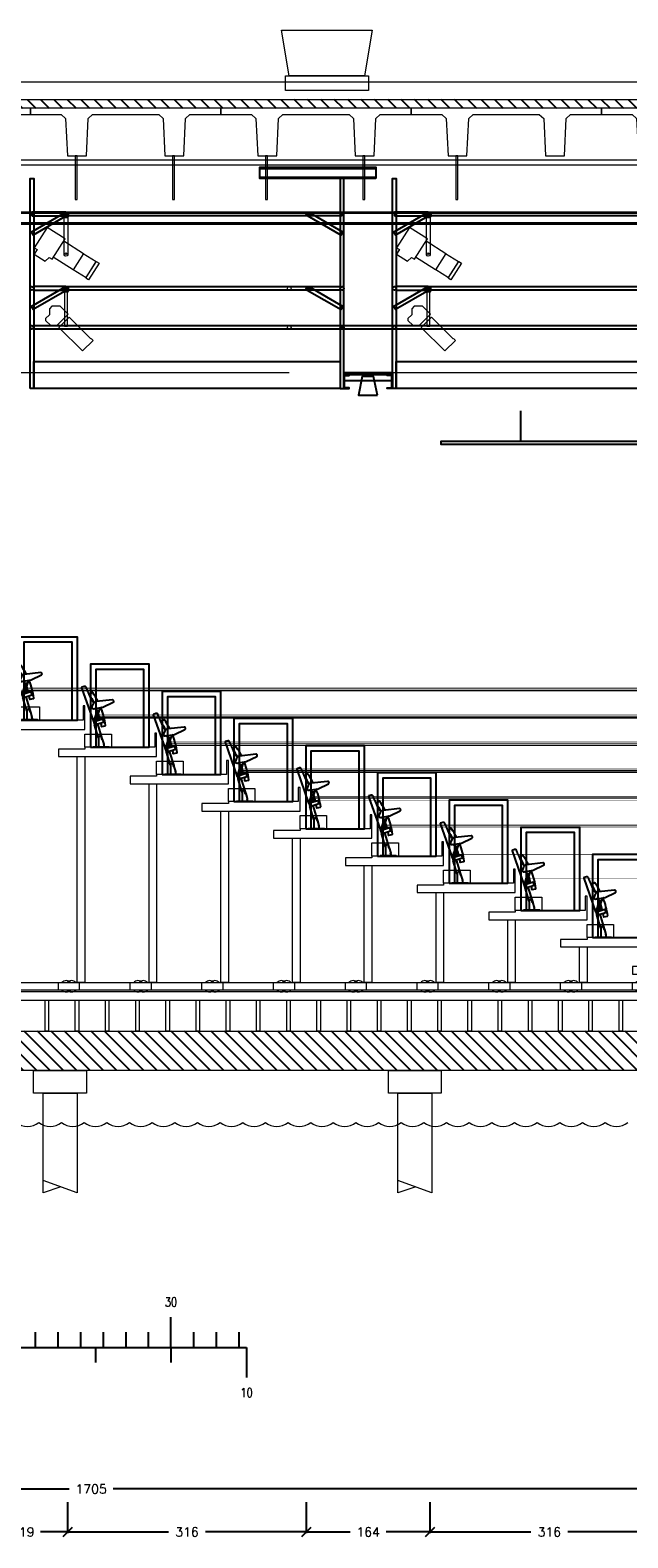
# Model space of a CAD drawing. Extents: x -21842 to 13388, y -7227 to 15816.
# Tile 2 of 4: x -9880 to -1965, y -7227 to 12735. Entities that reach past the tile are written whole.
import ezdxf
from ezdxf.enums import TextEntityAlignment as Align

# ---------------------------------------------------------------- set-up
doc = ezdxf.new("R2010")
doc.units = 0
doc.header["$LTSCALE"] = 1000
doc.header["$MEASUREMENT"] = 0
doc.header["$PDMODE"] = 3
doc.layers.get('0').update_dxf_attribs({"linetype": 'CONTINUOUS'})
doc.layers.get('DEFPOINTS').update_dxf_attribs({"linetype": 'CONTINUOUS'})
for name, color, linetype in [('1_ARCERING', 144, 'CONTINUOUS'), ('1_BETON', 4, 'CONTINUOUS'), ('1_BRUGGEN', 5, 'CONTINUOUS'), ('1_CONTOUR', 252, 'CONTINUOUS'), ('1_MUREN', 2, 'CONTINUOUS'), ('1_PLAFONDS', 7, 'CONTINUOUS'), ('1_SCHIJNWERPERS', 1, 'CONTINUOUS'), ('1_SECTION', 252, 'CONTINUOUS'), ('1_STAAL', 5, 'CONTINUOUS'), ('1_VLOEREN', 7, 'CONTINUOUS'), ('1_WATER', 7, 'CONTINUOUS'), ('1_ZIJBRUG', 5, 'CONTINUOUS'), ('4_KABELS', 7, 'CONTINUOUS'), ('4_KRAANBANEN', 252, 'CONTINUOUS'), ('4_ZIJTREKKEN', 7, 'CONTINUOUS'), ('5_BALUSTRADE_TRIBUNE', 253, 'CONTINUOUS'), ('5_STOELEN_ZIJAANZICHT', 251, 'CONTINUOUS'), ('5_TRIBUNE', 7, 'CONTINUOUS'), ('5_TRIBUNE_AANZICHTLIJNEN', 252, 'CONTINUOUS'), ('9_KADER', 7, 'CONTINUOUS'), ('9_LINIAAL', 7, 'CONTINUOUS')]:
    doc.layers.add(name, color=color, linetype=linetype)
doc.styles.add('ROMANS', font='romans')
doc.dimstyles.new('ROMANS', dxfattribs={"dimtxt": 120, "dimasz": 120, "dimexe": 18, "dimexo": 6, "dimgap": 90, "dimtad": 0, "dimtih": 1, "dimtoh": 1, "dimdec": 0, "dimlfac": 0.1, "dimzin": 0, "dimdsep": 46, "dimtxsty": 'ROMANS', "dimblk1": 'OBLIQUE', "dimblk2": 'OBLIQUE', "dimsah": 1, "dimcen": 90, "dimdle": 10, "dimadec": 0, "dimazin": 0, "dimtfac": 1, "dimtdec": 4, "dimtix": 1, "dimtofl": 0, "dimtmove": 0, "dimatfit": 3, "dimldrblk": 'OBLIQUE', "dimfxl": 1, "dimtolj": 1, "dimtzin": 0, "dimarcsym": 0})

# ---------------------------------------------------------------- blocks, each defined once
blk = doc.blocks.new('LINIAAL')
at = {"layer": '9_LINIAAL'}
for p, q in [((0, 0), (0, 400)), ((3000, 0), (3000, 400)), ((6000, 0), (6000, 400)), ((9000, 0), (9000, 400)), ((300, 200), (300, 0)), ((600, 200), (600, 0)), ((900, 200), (900, 0)), ((1200, 200), (1200, 0)), ((1500, 200), (1500, 0)), ((1800, 200), (1800, 0)), ((2100, 200), (2100, 0)), ((2400, 200), (2400, 0)), ((2700, 200), (2700, 0)), ((3300, 200), (3300, 0)), ((3600, 200), (3600, 0)), ((3900, 200), (3900, 0)), ((4200, 200), (4200, 0)), ((4500, 200), (4500, 0)), ((4800, 200), (4800, 0)), ((5100, 200), (5100, 0)), ((5400, 200), (5400, 0)), ((5700, 200), (5700, 0)), ((6300, 200), (6300, 0)), ((6600, 200), (6600, 0)), ((6900, 200), (6900, 0)), ((7200, 200), (7200, 0)), ((7500, 200), (7500, 0)), ((7800, 200), (7800, 0)), ((8100, 200), (8100, 0)), ((8400, 200), (8400, 0)), ((8700, 200), (8700, 0)), ((9300, 200), (9300, 0)), ((9600, 200), (9600, 0)), ((9900, 200), (9900, 0)), ((0, 0), (10000, 0)), ((0, 0), (0, -400)), ((1000, 0), (1000, -200)), ((2000, 0), (2000, -200)), ((3000, 0), (3000, -200)), ((4000, 0), (4000, -200)), ((5000, 0), (5000, -400)), ((6000, 0), (6000, -200)), ((7000, 0), (7000, -200)), ((8000, 0), (8000, -200)), ((9000, 0), (9000, -200)), ((10000, 0), (10000, -400))]:
    blk.add_line(p, q, dxfattribs=at)
at = {"layer": '9_LINIAAL', "style": 'ROMANS', "width": 0.8}
for s, p in [('0', (0, 600)), ('10', (3000, 600)), ('20', (6000, 600)), ('30', (9000, 600)), ('0', (0, -600)), ('5', (5000, -600)), ('10', (10000, -600))]:
    blk.add_text(s, height=120, dxfattribs=at).set_placement(p, align=Align.MIDDLE_CENTER)
for s, p in [('FEET', (448, 600)), ('METER', (448, -600))]:
    blk.add_text(s, height=120, dxfattribs=at).set_placement(p, align=Align.MIDDLE_LEFT)
blk = doc.blocks.new('D-KLAPSTOEL')
at = {"layer": '5_STOELEN_ZIJAANZICHT', "linetype": 'Continuous'}
for p, q in [((-64, 354), (-16, 503)), ((-64, 354), (-99, 343)), ((-95, 330), (-87, 303)), ((22, 372), (-59, 347)), ((-47, 309), (34, 334)), ((36, 337), (26, 370)), ((12, 118), (16, 106))]:
    blk.add_line(p, q, dxfattribs=at)
at = {"layer": '5_STOELEN_ZIJAANZICHT', "linetype": 'Continuous', "flags": 128}
for points in [[(-197, 795, 0.405204), (-223, 806), (-254, 795, 0.414214), (-258, 789), (-101, 342, 0.414214), (-99, 341, 0.414214)], [(-95, 589, 0.000898), (-99, 593), (-99, 593, 0.00012), (-102, 598), (-103, 598, -0.001868), (-107, 604), (-108, 605, -0.002847), (-111, 610), (-111, 610, -0.004075), (-115, 615), (-115, 615, -0.005373), (-119, 620), (-119, 620, -0.006109), (-122, 625, -0.006093), (-125, 629), (-125, 630, -0.012843), (-129, 636), (-130, 637, -0.00797), (-132, 642, -0.004264), (-134, 646), (-134, 647, -0.006641), (-137, 652), (-137, 653, -0.004895), (-140, 659), (-140, 659, -0.003226), (-143, 666), (-143, 666, -0.001666), (-146, 672), (-146, 673, -0.000155), (-148, 678, 0.000492), (-150, 683), (-150, 684, 0.002244), (-153, 690), (-154, 692, 0.001814), (-158, 703), (-159, 703, 0.001045), (-162, 712), (-162, 712, 0.000536), (-166, 721, 0.000101), (-170, 730), (-170, 731, -0.000389), (-175, 740), (-175, 740, -0.000883), (-179, 749), (-179, 749, -0.001374), (-183, 759), (-183, 759, -0.00183), (-187, 768, -0.002301), (-190, 777), (-191, 778, -0.002786), (-194, 786), (-194, 786, -0.002407), (-197, 793, -0.000437), (-197, 795, -0.000437)], [(-39, 607, 0.035957), (-110, 724, 0.342001), (-116, 726), (-154, 703, 0.414214), (-155, 696, -0.026013), (-94, 590, -0.026013)], [(6, 528, 0.174264), (0, 523), (-27, 488, -0.399311), (-47, 485), (-84, 509, 0.174264), (-92, 512, 0.174264)], [(-2, 310), (-2, 310, -0.008452), (2, 281), (2, 281, 0.414214), (7, 277), (10, 277), (56, 286, 0.341997), (59, 291, 0.062901), (-1, 523), (-1, 523)], [(-61, 355), (-36, 363, 0.309651), (-29, 372, 0.309651)]]:
    blk.add_lwpolyline(points, format="xyb", dxfattribs=at)
for points in [[(-66, 604, 0.256596), (-105, 575), (-121, 538, 0.597669), (-99, 511), (24, 531), (161, 597, 0.311459), (169, 613), (168, 616, 0.414214), (151, 628)], [(45, 6), (35, 39), (40, 40), (20, 107), (15, 105), (5, 136, 0.375861), (-16, 149, 0.375861), (-32, 129), (-32, 6)]]:
    blk.add_lwpolyline(points, format="xyb", close=True, dxfattribs=at)
at = {"layer": '5_STOELEN_ZIJAANZICHT', "linetype": 'Continuous'}
for points in [[(-52, 488), (-52, 488), (-99, 343)], [(-32, 124), (-85, 297), (-47, 309), (12, 118)]]:
    blk.add_lwpolyline(points, dxfattribs=at)
for points in [[(-59, 347), (-97, 335), (-99, 343), (-61, 355)], [(-105, 6), (105, 6), (105, 0), (-105, 0)]]:
    blk.add_lwpolyline(points, close=True, dxfattribs=at)
for centre, radius, start, end in [((-897, 179), 904, 11.668, 17.3614), ((-1137, 61), 1170, 19.2638, 19.3438), ((21, 541), 10, 273.4954, 294.4954), ((-89, 331), 6, 107.117, 197.117), ((-81, 305), 6, 197.117, 287.117), ((-897, 179), 904, 8.327, 9.1791), ((23, 369), 3, 17.117, 107.117), ((33, 337), 3, 287.117, 17.117)]:
    blk.add_arc(centre, radius, start, end, dxfattribs=at)
blk.add_rational_spline([(-29, 372), (-29, 372), (-29, 372), (-29, 373), (-29, 373), (-29, 373), (-29, 373), (-29, 373), (-29, 374), (-29, 374), (-29, 375), (-29, 375), (-29, 375), (-29, 375), (-29, 376), (-29, 376), (-29, 376), (-29, 376), (-29, 376), (-29, 377), (-29, 378), (-29, 378), (-29, 378), (-29, 378), (-29, 379), (-29, 379), (-29, 379), (-29, 380), (-29, 381), (-29, 381), (-29, 381), (-29, 382), (-29, 383), (-29, 383), (-29, 383), (-29, 385), (-29, 386), (-29, 387), (-29, 388), (-29, 388), (-29, 388), (-29, 389), (-29, 390), (-29, 391), (-29, 391), (-29, 392), (-29, 392), (-29, 393), (-29, 393), (-29, 393), (-29, 394), (-29, 394), (-29, 394), (-29, 394), (-29, 394), (-29, 395), (-29, 395), (-29, 396), (-29, 396), (-29, 396), (-29, 397), (-29, 398), (-29, 398), (-29, 398), (-29, 398), (-29, 399), (-29, 400), (-29, 400), (-29, 400), (-29, 400), (-29, 401), (-29, 401), (-29, 401), (-29, 402), (-29, 402), (-29, 402), (-29, 402), (-29, 403), (-29, 403), (-29, 404), (-29, 404), (-29, 404), (-29, 404), (-29, 405), (-29, 405), (-29, 405), (-29, 406), (-29, 406), (-29, 407), (-29, 407), (-29, 407), (-29, 408), (-29, 409), (-29, 409), (-29, 409), (-29, 409), (-29, 410), (-29, 410), (-29, 410), (-29, 411), (-29, 412), (-29, 415), (-29, 417), (-29, 418), (-29, 419), (-29, 419), (-30, 420), (-30, 421), (-30, 421), (-30, 421), (-30, 421), (-30, 422), (-30, 423), (-30, 423), (-30, 424), (-30, 424), (-30, 424), (-30, 425), (-30, 426), (-30, 426), (-30, 426), (-30, 427), (-31, 428), (-31, 428), (-31, 428), (-31, 430), (-31, 431), (-31, 431), (-31, 431), (-31, 433), (-31, 434), (-32, 434), (-32, 435), (-32, 436), (-32, 438), (-32, 439), (-32, 440), (-33, 443), (-33, 446), (-34, 447), (-34, 448), (-34, 448), (-34, 448)], [1, 0.99999306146, 1, 1, 1, 0.999826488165, 1, 1, 1, 0.999828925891, 1, 1, 1, 0.999977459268, 1, 0.999984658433, 1, 1, 1, 0.999983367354, 1, 1, 1, 0.999999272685, 1, 1, 1, 0.999978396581, 1, 1, 1, 0.999991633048, 1, 1, 1, 0.99998871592, 1, 0.999982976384, 1, 1, 1, 0.999975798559, 1, 1, 1, 0.999965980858, 1, 1, 1, 0.999996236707, 1, 0.999996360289, 1, 1, 1, 0.999971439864, 1, 1, 1, 0.999991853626, 1, 0.999997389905, 1, 1, 1, 0.99999992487, 1, 1, 1, 0.999999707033, 1, 1, 1, 0.999837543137, 1, 1, 1, 0.999972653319, 1, 0.999981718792, 1, 1, 1, 0.999978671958, 1, 1, 1, 0.999999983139, 1, 1, 1, 0.999976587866, 1, 1, 1, 0.999948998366, 1, 0.999998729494, 1, 1, 1, 0.999805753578, 1, 1, 1, 0.999994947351, 1, 0.999912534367, 1, 1, 1, 0.999973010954, 1, 0.999982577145, 1, 1, 1, 0.999990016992, 1, 1, 1, 0.999994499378, 1, 1, 1, 0.999996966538, 1, 1, 1, 0.999998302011, 1, 1, 1, 0.99999893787, 1, 1, 1, 0.999998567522, 1, 1, 1, 1, 1], degree=2, knots=[0, 0, 0, 1, 1, 2, 2, 3, 3, 4, 4, 5, 5, 6, 6, 7, 7, 8, 8, 9, 9, 10, 10, 11, 11, 12, 12, 13, 13, 14, 14, 15, 15, 16, 16, 17, 17, 18, 18, 19, 19, 20, 20, 21, 21, 22, 22, 23, 23, 24, 24, 25, 25, 26, 26, 27, 27, 28, 28, 29, 29, 30, 30, 31, 31, 32, 32, 33, 33, 34, 34, 35, 35, 36, 36, 37, 37, 38, 38, 39, 39, 40, 40, 41, 41, 42, 42, 43, 43, 44, 44, 45, 45, 46, 46, 47, 47, 48, 48, 49, 49, 50, 50, 51, 51, 52, 52, 53, 53, 54, 54, 55, 55, 56, 56, 57, 57, 58, 58, 59, 59, 60, 60, 61, 61, 62, 62, 63, 63, 64, 64, 65, 65, 66, 66, 67, 67, 68, 68, 69, 69, 70, 70, 71, 71, 71], dxfattribs=at)
blk = doc.blocks.new('TRIBUNE-ZIJAANZICHT')
at = {"layer": '5_TRIBUNE', "lineweight": 18, "flags": 128}
for points in [[(-2324, 5400), (-2324, 5376), (-2274, 5376), (-2274, 5276), (-1148, 5276), (-1148, 5376), (-24, 5376), (-24, 5276), (1276, 5276), (1276, 5587), (1252, 5587), (1252, 5400)], [(-24, 5376), (-24, 5276), (1276, 5276), (1276, 5587), (1252, 5587), (1252, 5400), (326, 5400), (326, 5376)], [(326, 5376), (326, 100), (226, 100), (226, 5376)], [(1202, 0), (0, 0), (0, 100), (1202, 100)]]:
    blk.add_lwpolyline(points, close=True, dxfattribs=at)
at = {"layer": '5_TRIBUNE', "lineweight": 0, "flags": 128}
for points in [[(677, 5400), (326, 5400), (326, 5575), (677, 5575)], [(926, 5016), (926, 4916), (2226, 4916), (2226, 5227), (2202, 5227), (2202, 5040), (1276, 5040), (1276, 5016)], [(1627, 5040), (1276, 5040), (1276, 5215), (1627, 5215)], [(1276, 4916), (1276, 125), (1176, 125), (1176, 4916)], [(1876, 4656), (1876, 4556), (3176, 4556), (3176, 4867), (3152, 4867), (3152, 4680), (2226, 4680), (2226, 4656)], [(2577, 4680), (2226, 4680), (2226, 4855), (2577, 4855)], [(2226, 4556), (2226, 125), (2126, 125), (2126, 4556)], [(2826, 4296), (2826, 4196), (4126, 4196), (4126, 4507), (4102, 4507), (4102, 4320), (3176, 4320), (3176, 4296)], [(3527, 4320), (3176, 4320), (3176, 4495), (3527, 4495)], [(3176, 4196), (3176, 125), (3076, 125), (3076, 4196)], [(3776, 3936), (3776, 3836), (5076, 3836), (5076, 4147), (5052, 4147), (5052, 3960), (4126, 3960), (4126, 3936)], [(4477, 3960), (4126, 3960), (4126, 4135), (4477, 4135)], [(4126, 3836), (4126, 125), (4026, 125), (4026, 3836)], [(4726, 3576), (4726, 3476), (6026, 3476), (6026, 3787), (6002, 3787), (6002, 3600), (5076, 3600), (5076, 3576)], [(5427, 3600), (5076, 3600), (5076, 3775), (5427, 3775)], [(5076, 3476), (5076, 125), (4976, 125), (4976, 3476)], [(5676, 3216), (5676, 3116), (6976, 3116), (6976, 3427), (6952, 3427), (6952, 3240), (6026, 3240), (6026, 3216)], [(6377, 3240), (6026, 3240), (6026, 3415), (6377, 3415)], [(6026, 3116), (6026, 125), (5926, 125), (5926, 3116)], [(6626, 2856), (6626, 2756), (7926, 2756), (7926, 3067), (7902, 3067), (7902, 2880), (6976, 2880), (6976, 2856)], [(7327, 2880), (6976, 2880), (6976, 3055), (7327, 3055)], [(6976, 2756), (6976, 125), (6876, 125), (6876, 2756)], [(7576, 2496), (7576, 2396), (8876, 2396), (8876, 2707), (8852, 2707), (8852, 2520), (7926, 2520), (7926, 2496)], [(8277, 2520), (7926, 2520), (7926, 2695), (8277, 2695)], [(7926, 2396), (7926, 125), (7826, 125), (7826, 2396)], [(8526, 2136), (8526, 2036), (9826, 2036), (9826, 2347), (9802, 2347), (9802, 2160), (8876, 2160), (8876, 2136)], [(9227, 2160), (8876, 2160), (8876, 2335), (9227, 2335)], [(8876, 2036), (8876, 125), (8776, 125), (8776, 2036)], [(9476, 1776), (9476, 1676), (10776, 1676), (10776, 1987), (10752, 1987), (10752, 1800), (9826, 1800), (9826, 1776)], [(10177, 1800), (9826, 1800), (9826, 1975), (10177, 1975)], [(9826, 1676), (9826, 125), (9726, 125), (9726, 1676)], [(10426, 1416), (10426, 1316), (11726, 1316), (11726, 1627), (11702, 1627), (11702, 1440), (10776, 1440), (10776, 1416)], [(11127, 1440), (10776, 1440), (10776, 1615), (11127, 1615)], [(10776, 1316), (10776, 125), (10676, 125), (10676, 1316)], [(11376, 1056), (11376, 956), (12676, 956), (12676, 1267), (12652, 1267), (12652, 1080), (11726, 1080), (11726, 1056)], [(12077, 1080), (11726, 1080), (11726, 1255), (12077, 1255)], [(11726, 956), (11726, 125), (11626, 125), (11626, 956)], [(12326, 696), (12326, 596), (13626, 596), (13626, 907), (13602, 907), (13602, 720), (12676, 720), (12676, 696)], [(13027, 720), (12676, 720), (12676, 895), (13027, 895)], [(12676, 596), (12676, 125), (12576, 125), (12576, 596)], [(13276, 336), (13276, 236), (14576, 236), (14576, 547), (14552, 547), (14552, 360), (13626, 360), (13626, 336)], [(13977, 360), (13626, 360), (13626, 535), (13977, 535)], [(13626, 236), (13626, 125), (13526, 125), (13526, 236)], [(2152, 25), (926, 25), (926, 125), (2152, 125)], [(3102, 25), (1876, 25), (1876, 125), (3102, 125)], [(4052, 25), (2826, 25), (2826, 125), (4052, 125)], [(5002, 25), (3776, 25), (3776, 125), (5002, 125)], [(5952, 25), (4726, 25), (4726, 125), (5952, 125)], [(6902, 25), (5676, 25), (5676, 125), (6902, 125)], [(7852, 25), (6626, 25), (6626, 125), (7852, 125)], [(8802, 25), (7576, 25), (7576, 125), (8802, 125)], [(9752, 25), (8526, 25), (8526, 125), (9752, 125)], [(10702, 25), (9476, 25), (9476, 125), (10702, 125)], [(11652, 25), (10426, 25), (10426, 125), (11652, 125)], [(12602, 25), (11376, 25), (11376, 125), (12602, 125)], [(13552, 25), (12326, 25), (12326, 125), (13552, 125)], [(14502, 25), (13276, 25), (13276, 125), (14502, 125)], [(14927, 0), (14576, 0), (14576, 175), (14927, 175)]]:
    blk.add_lwpolyline(points, close=True, dxfattribs=at)
at = {"layer": '5_TRIBUNE', "lineweight": 0}
for centre, start, end in [((1029, 75), 41.8103, 138.1897), ((1029, 75), 221.8103, 318.1897), ((1979, 75), 41.8103, 138.1897), ((1979, 75), 221.8103, 318.1897), ((2049, 75), 41.8103, 138.1897), ((2049, 75), 221.8103, 318.1897), ((2929, 75), 41.8103, 138.1897), ((2929, 75), 221.8103, 318.1897), ((2999, 75), 41.8103, 138.1897), ((2999, 75), 221.8103, 318.1897), ((3879, 75), 41.8103, 138.1897), ((3879, 75), 221.8103, 318.1897), ((3949, 75), 41.8103, 138.1897), ((3949, 75), 221.8103, 318.1897), ((4829, 75), 41.8103, 138.1897), ((4829, 75), 221.8103, 318.1897), ((4899, 75), 41.8103, 138.1897), ((4899, 75), 221.8103, 318.1897), ((5779, 75), 41.8103, 138.1897), ((5779, 75), 221.8103, 318.1897), ((5849, 75), 41.8103, 138.1897), ((5849, 75), 221.8103, 318.1897), ((6729, 75), 41.8103, 138.1897), ((6729, 75), 221.8103, 318.1897), ((6799, 75), 41.8103, 138.1897), ((6799, 75), 221.8103, 318.1897), ((7679, 75), 41.8103, 138.1897), ((7679, 75), 221.8103, 318.1897), ((7749, 75), 41.8103, 138.1897), ((7749, 75), 221.8103, 318.1897), ((8629, 75), 41.8103, 138.1897), ((8629, 75), 221.8103, 318.1897), ((8699, 75), 41.8103, 138.1897), ((8699, 75), 221.8103, 318.1897), ((9579, 75), 41.8103, 138.1897), ((9579, 75), 221.8103, 318.1897), ((9649, 75), 41.8103, 138.1897), ((9649, 75), 221.8103, 318.1897), ((10529, 75), 41.8103, 138.1897), ((10529, 75), 221.8103, 318.1897), ((10599, 75), 41.8103, 138.1897), ((10599, 75), 221.8103, 318.1897), ((11479, 75), 41.8103, 138.1897), ((11479, 75), 221.8103, 318.1897), ((11549, 75), 41.8103, 138.1897), ((11549, 75), 221.8103, 318.1897), ((12429, 75), 41.8103, 138.1897), ((12429, 75), 221.8103, 318.1897), ((12499, 75), 41.8103, 138.1897), ((12499, 75), 221.8103, 318.1897), ((13379, 75), 41.8103, 138.1897), ((13379, 75), 41.8103, 138.1897), ((13379, 75), 221.8103, 318.1897), ((13379, 75), 221.8103, 318.1897), ((13449, 75), 41.8103, 138.1897), ((13449, 75), 41.8103, 138.1897), ((13449, 75), 221.8103, 318.1897), ((13449, 75), 221.8103, 318.1897), ((14399, 75), 41.8103, 138.1897), ((14399, 75), 221.8103, 318.1897)]:
    blk.add_arc(centre, 75, start, end, dxfattribs=at)
at = {"layer": '5_TRIBUNE_AANZICHTLIJNEN'}
for points in [[(-1084, 2688), (-1084, 6476), (-1044, 6476), (-1044, 2688)], [(-64, 2688), (-64, 6476), (-104, 6476), (-104, 2688)]]:
    blk.add_lwpolyline(points, dxfattribs=at)
for points in [[(-24, 5184), (-1124, 5184), (-1124, 5376), (-24, 5376)], [(-24, 5184), (-1124, 5184), (-1124, 4992), (-24, 4992)], [(-24, 4800), (-1124, 4800), (-1124, 4992), (-24, 4992)], [(-24, 4800), (-1124, 4800), (-1124, 4608), (-24, 4608)], [(-24, 4416), (-1124, 4416), (-1124, 4608), (-24, 4608)], [(-24, 4416), (-1124, 4416), (-1124, 4224), (-24, 4224)], [(-24, 4032), (-1124, 4032), (-1124, 4224), (-24, 4224)], [(-24, 4032), (-1124, 4032), (-1124, 3840), (-24, 3840)], [(-24, 3648), (-1124, 3648), (-1124, 3840), (-24, 3840)], [(-24, 3648), (-1124, 3648), (-1124, 3456), (-24, 3456)], [(-24, 3264), (-1124, 3264), (-1124, 3456), (-24, 3456)], [(-24, 3264), (-1124, 3264), (-1124, 3072), (-24, 3072)], [(-24, 2880), (-1124, 2880), (-1124, 3072), (-24, 3072)], [(-24, 2880), (-1124, 2880), (-1124, 2688), (-24, 2688)]]:
    blk.add_lwpolyline(points, close=True, dxfattribs=at)
blk = doc.blocks.new('TRIBUNE-ZIJAANZICHT_INCL_STOELEN')
at = {"layer": '5_BALUSTRADE_TRIBUNE'}
for points in [[(-187, 5400), (-1161, 5400), (-1161, 6500), (-187, 6500)], [(-257, 5400), (-1091, 5400), (-1091, 6430), (-257, 6430)], [(192, 5400), (871, 5400), (871, 6500), (192, 6500)], [(262, 5400), (801, 5400), (801, 6430), (262, 6430)], [(1524, 5400), (2302, 5400), (2302, 6500), (1524, 6500)], [(1594, 5400), (2232, 5400), (2232, 6430), (1594, 6430)], [(2474, 5040), (3252, 5040), (3252, 6140), (2474, 6140)], [(2544, 5040), (3182, 5040), (3182, 6070), (2544, 6070)], [(3424, 4680), (4202, 4680), (4202, 5780), (3424, 5780)], [(3494, 4680), (4132, 4680), (4132, 5710), (3494, 5710)], [(4374, 4320), (5152, 4320), (5152, 5420), (4374, 5420)], [(4444, 4320), (5082, 4320), (5082, 5350), (4444, 5350)], [(5324, 3960), (6102, 3960), (6102, 5060), (5324, 5060)], [(5394, 3960), (6032, 3960), (6032, 4990), (5394, 4990)], [(6274, 3600), (7052, 3600), (7052, 4700), (6274, 4700)], [(6344, 3600), (6982, 3600), (6982, 4630), (6344, 4630)], [(7224, 3240), (8002, 3240), (8002, 4340), (7224, 4340)], [(7294, 3240), (7932, 3240), (7932, 4270), (7294, 4270)], [(8174, 2880), (8952, 2880), (8952, 3980), (8174, 3980)], [(8244, 2880), (8882, 2880), (8882, 3910), (8244, 3910)], [(9124, 2520), (9902, 2520), (9902, 3620), (9124, 3620)], [(9194, 2520), (9832, 2520), (9832, 3550), (9194, 3550)], [(10074, 2160), (10852, 2160), (10852, 3260), (10074, 3260)], [(10144, 2160), (10782, 2160), (10782, 3190), (10144, 3190)], [(11024, 1800), (11802, 1800), (11802, 2900), (11024, 2900)], [(11094, 1800), (11732, 1800), (11732, 2830), (11094, 2830)], [(11974, 1440), (12752, 1440), (12752, 2540), (11974, 2540)], [(12044, 1440), (12682, 1440), (12682, 2470), (12044, 2470)], [(12924, 1080), (13702, 1080), (13702, 2180), (12924, 2180)], [(12994, 1080), (13632, 1080), (13632, 2110), (12994, 2110)], [(13874, 720), (14652, 720), (14652, 1820), (13874, 1820)], [(13944, 720), (14582, 720), (14582, 1750), (13944, 1750)], [(14824, 360), (15602, 360), (15602, 1460), (14824, 1460)], [(14894, 360), (15532, 360), (15532, 1390), (14894, 1390)]]:
    blk.add_lwpolyline(points, close=True, dxfattribs=at)
at = {"layer": '5_STOELEN_ZIJAANZICHT', "color": 0, "lineweight": 0}
for p in [(1664, 5400), (2614, 5040), (3564, 4680), (4514, 4320), (5464, 3960), (6414, 3600), (7364, 3240), (8314, 2880), (9264, 2520), (10214, 2160), (11164, 1800), (12114, 1440), (13064, 1080), (14014, 720), (14964, 360)]:
    blk.add_blockref('D-KLAPSTOEL', p, dxfattribs=at)
at = {"layer": '5_TRIBUNE', "linetype": 'Continuous', "lineweight": 0}
blk.add_blockref('TRIBUNE-ZIJAANZICHT', (1124, 0), dxfattribs=at)
blk = doc.blocks.new('UNP-180')
at = {"color": 0, "flags": 128}
blk.add_lwpolyline([(-27, 23), (-27, 90), (-27, 157, -0.391021), (-17, 168), (30, 171, 0.391021), (35, 177), (35, 180), (-35, 180), (-35, 90), (-35, 0), (35, 0), (35, 3, 0.391021), (30, 9), (-17, 12, -0.391021)], format="xyb", close=True, dxfattribs=at)
blk = doc.blocks.new('zijtrek')
at = {"layer": '4_KABELS'}
for p, q in [((-448, 12750), (-48, 12750)), ((-448, 10000), (-48, 10000)), ((-448, 7000), (-48, 7000)), ((-448, 4000), (-48, 4000)), ((-448, 1050), (-48, 1050))]:
    blk.add_line(p, q, dxfattribs=at)
at = {"layer": '4_ZIJTREKKEN', "color": 0}
blk.add_lwpolyline([(-48, 14000), (0, 14000), (0, 0), (-48, 0)], close=True, dxfattribs=at)
blk = doc.blocks.new('_OBLIQUE')
at = {"color": 0, "linetype": 'ByBlock'}
blk.add_line((-0.5, -0.5), (0.5, 0.5), dxfattribs=at)
blk = doc.blocks.new('*D30')
at = {"color": 0, "lineweight": -2}
for p, q in [((-549, -6186), (-549, -6598)), ((-17595, -6288), (-17595, -6598)), ((-17605, -6580), (-9365, -6580)), ((-539, -6580), (-8779, -6580))]:
    blk.add_line(p, q, dxfattribs=at)
at = {"layer": 'DEFPOINTS', "color": 0}
for p in [(-549, -6180), (-17595, -6282), (-17595, -6580)]:
    blk.add_point(p, dxfattribs=at)
at = {"color": 0, "lineweight": -2, "xscale": 120, "yscale": 120, "zscale": 120, "rotation": 180}
blk.add_blockref('_OBLIQUE', (-17595, -6580), dxfattribs=at)
at = {"color": 0, "lineweight": -2, "xscale": 120, "yscale": 120, "zscale": 120}
blk.add_blockref('_OBLIQUE', (-549, -6580), dxfattribs=at)
at = {"color": 0, "insert": (-9072, -6580), "char_height": 120, "attachment_point": 5, "style": 'ROMANS'}
blk.add_mtext('\\A1;1705', dxfattribs=at)
blk = doc.blocks.new('*D23')
at = {"layer": '9_KADER', "color": 0, "lineweight": -2}
for p, q in [((-4585, -6755), (-4585, -7167)), ((-1425, -6755), (-1425, -7167)), ((-4595, -7149), (-3249, -7149)), ((-1415, -7149), (-2760, -7149))]:
    blk.add_line(p, q, dxfattribs=at)
at = {"layer": 'DEFPOINTS', "color": 0}
for p in [(-4585, -6749), (-1425, -6749), (-4585, -7149)]:
    blk.add_point(p, dxfattribs=at)
at = {"layer": '9_KADER', "color": 0, "lineweight": -2, "xscale": 120, "yscale": 120, "zscale": 120, "rotation": 180}
blk.add_blockref('_OBLIQUE', (-4585, -7149), dxfattribs=at)
at = {"layer": '9_KADER', "color": 0, "lineweight": -2, "xscale": 120, "yscale": 120, "zscale": 120}
blk.add_blockref('_OBLIQUE', (-1425, -7149), dxfattribs=at)
at = {"layer": '9_KADER', "color": 0, "insert": (-3005, -7149), "char_height": 120, "attachment_point": 5, "style": 'ROMANS'}
blk.add_mtext('\\A1;316', dxfattribs=at)
blk = doc.blocks.new('*D24')
at = {"layer": '9_KADER', "color": 0, "lineweight": -2}
for p, q in [((-6223, -6755), (-6223, -7167)), ((-4585, -6755), (-4585, -7167)), ((-6233, -7149), (-5642, -7149)), ((-4575, -7149), (-5165, -7149))]:
    blk.add_line(p, q, dxfattribs=at)
at = {"layer": 'DEFPOINTS', "color": 0}
for p in [(-6223, -6749), (-4585, -6749), (-6223, -7149)]:
    blk.add_point(p, dxfattribs=at)
at = {"layer": '9_KADER', "color": 0, "lineweight": -2, "xscale": 120, "yscale": 120, "zscale": 120, "rotation": 180}
blk.add_blockref('_OBLIQUE', (-6223, -7149), dxfattribs=at)
at = {"layer": '9_KADER', "color": 0, "lineweight": -2, "xscale": 120, "yscale": 120, "zscale": 120}
blk.add_blockref('_OBLIQUE', (-4585, -7149), dxfattribs=at)
at = {"layer": '9_KADER', "color": 0, "insert": (-5404, -7149), "char_height": 120, "attachment_point": 5, "style": 'ROMANS'}
blk.add_mtext('\\A1;164', dxfattribs=at)
blk = doc.blocks.new('*D25')
at = {"layer": '9_KADER', "color": 0, "lineweight": -2}
for p, q in [((-9383, -6755), (-9383, -7167)), ((-6223, -6755), (-6223, -7167)), ((-9393, -7149), (-8047, -7149)), ((-6213, -7149), (-7559, -7149))]:
    blk.add_line(p, q, dxfattribs=at)
at = {"layer": 'DEFPOINTS', "color": 0}
for p in [(-9383, -6749), (-6223, -6749), (-9383, -7149)]:
    blk.add_point(p, dxfattribs=at)
at = {"layer": '9_KADER', "color": 0, "lineweight": -2, "xscale": 120, "yscale": 120, "zscale": 120, "rotation": 180}
blk.add_blockref('_OBLIQUE', (-9383, -7149), dxfattribs=at)
at = {"layer": '9_KADER', "color": 0, "lineweight": -2, "xscale": 120, "yscale": 120, "zscale": 120}
blk.add_blockref('_OBLIQUE', (-6223, -7149), dxfattribs=at)
at = {"layer": '9_KADER', "color": 0, "insert": (-7803, -7149), "char_height": 120, "attachment_point": 5, "style": 'ROMANS'}
blk.add_mtext('\\A1;316', dxfattribs=at)
blk = doc.blocks.new('*D26')
at = {"layer": '9_KADER', "color": 0, "lineweight": -2}
for p, q in [((-10571, -6755), (-10571, -7167)), ((-9383, -6755), (-9383, -7167)), ((-10581, -7149), (-10210, -7149)), ((-9373, -7149), (-9744, -7149))]:
    blk.add_line(p, q, dxfattribs=at)
at = {"layer": 'DEFPOINTS', "color": 0}
for p in [(-10571, -6749), (-9383, -6749), (-10571, -7149)]:
    blk.add_point(p, dxfattribs=at)
at = {"layer": '9_KADER', "color": 0, "lineweight": -2, "xscale": 120, "yscale": 120, "zscale": 120, "rotation": 180}
blk.add_blockref('_OBLIQUE', (-10571, -7149), dxfattribs=at)
at = {"layer": '9_KADER', "color": 0, "lineweight": -2, "xscale": 120, "yscale": 120, "zscale": 120}
blk.add_blockref('_OBLIQUE', (-9383, -7149), dxfattribs=at)
at = {"layer": '9_KADER', "color": 0, "insert": (-9977, -7149), "char_height": 120, "attachment_point": 5, "style": 'ROMANS'}
blk.add_mtext('\\A1;119', dxfattribs=at)

msp = doc.modelspace()

# ---------------------------------------------------------------- hatches: boundary and pattern name
at = {"layer": '1_ARCERING'}
h = msp.add_hatch(dxfattribs=at)
h.set_pattern_fill('ANSI31', color=256, scale=1000, angle=-90, style=0)
h.set_pattern_definition([(315, (-18415.53, 33394.32), (88.38835, 88.38835), [])])
h.paths.add_polyline_path([(6806, -4350), (6806, -5350), (8910, -5350), (8910, -110), (9010, -110), (9010, -4350), (10310, -4350), (10310, -579), (10185, -579), (10185, -22), (9994.7, -22), (9994.7, 0), (10290, 0), (10290, -351), (11170, -351), (11170, -850), (10610, -850), (10610, -4350), (10810, -4350), (10810, -4850), (10110, -4850), (10110, -4650), (9210, -4650), (9210, -5650), (6506, -5650), (6506, -4650), (4955, -4650), (4955, -4850), (4255, -4850), (4255, -4350), (4455, -4350), (4455, -1305), (4255, -1305), (4255, -1040), (-18405, -1040), (-18405, -1320), (-19155, -1320), (-19155, -1040), (-21640, -1040), (-21640, -350), (-20935, -350), (-20935, 2349.9), (-20845, 2349.9), (-20845, -350), (-19175, -350), (-19175, 3599.8), (-21640, 3599.8), (-21640, 3749.8), (-18905, 3749.8), (-18905, 11815), (10961.7, 11815), (10961.7, 11620), (10285, 11620), (10285, 11700), (-14915, 11700), (-14915, 11620), (-18655, 11620), (-18655, -520), (6806, -520), (6806, -2040), (6706, -2040), (6706, -820), (4755, -820), (4755, -4350)])

# ---------------------------------------------------------------- linework, layer by layer
at = {"layer": '1_BETON', "lineweight": 0}
for points in [[(-11987.2, 11620), (-11929.7, 11563.9), (-11905, 11070), (-11655, 11070), (-11630.3, 11563.9), (-11572.9, 11620), (-10697.2, 11620), (-10639.7, 11563.9), (-10615, 11070), (-10365, 11070), (-10340.3, 11563.9), (-10282.9, 11620), (-9875, 11620), (-9875, 11700), (-12395, 11700), (-12395, 11620), (-11987.2, 11620)], [(-9467.2, 11620), (-9409.7, 11563.9), (-9385, 11070), (-9135, 11070), (-9110.3, 11563.9), (-9052.9, 11620), (-8177.2, 11620), (-8119.7, 11563.9), (-8095, 11070), (-7845, 11070), (-7820.3, 11563.9), (-7762.9, 11620), (-7355, 11620), (-7355, 11700), (-9875, 11700), (-9875, 11620), (-9467.2, 11620)], [(-6947.2, 11620), (-6889.7, 11563.9), (-6865, 11070), (-6615, 11070), (-6590.3, 11563.9), (-6532.9, 11620), (-5657.2, 11620), (-5599.7, 11563.9), (-5575, 11070), (-5325, 11070), (-5300.3, 11563.9), (-5242.9, 11620), (-4835, 11620), (-4835, 11700), (-7355, 11700), (-7355, 11620), (-6947.2, 11620)], [(-4427.2, 11620), (-4369.7, 11563.9), (-4345, 11070), (-4095, 11070), (-4070.3, 11563.9), (-4012.9, 11620), (-3137.2, 11620), (-3079.7, 11563.9), (-3055, 11070), (-2805, 11070), (-2780.3, 11563.9), (-2722.9, 11620), (-2315, 11620), (-2315, 11700), (-4835, 11700), (-4835, 11620), (-4427.2, 11620)], [(-1907.2, 11620), (-1849.7, 11563.9), (-1825, 11070), (-1575, 11070), (-1550.3, 11563.9), (-1492.9, 11620), (-617.2, 11620), (-559.7, 11563.9), (-535, 11070), (-285, 11070), (-260.3, 11563.9), (-202.9, 11620), (205, 11620), (205, 11700), (-2315, 11700), (-2315, 11620), (-1907.2, 11620)]]:
    msp.add_lwpolyline(points, close=True, dxfattribs=at)
at = {"layer": '1_BRUGGEN', "lineweight": 18}
for p, q in [((-10766.4, 8200), (-6448, 8200)), ((-5726.4, 8200), (-1433, 8200))]:
    msp.add_line(p, q, dxfattribs=at)
at = {"layer": '1_BRUGGEN', "lineweight": 0}
for centre in [(-6448.9, 9315), (-6448.9, 8800)]:
    msp.add_circle(centre, 24.2, dxfattribs=at)
at = {"layer": '1_CONTOUR', "lineweight": 0, "flags": 128}
msp.add_lwpolyline([(-6450, 12130), (-6550, 12735), (-5350, 12735), (-5450, 12130)], close=True, dxfattribs=at)
msp.add_lwpolyline([(-15935, 12050), (10508.6, 12050), (10508.6, 11935), (10570, 11935), (10570, 11865), (10982, 11865), (10982, 12005), (10960, 12005), (10960, 12044.9), (11160, 12050.1), (11160, 11977.5), (11105.2, 11977.5), (11105.2, 11966.1), (11060, 11966.1), (11060, 11620), (10961.7, 11620)], dxfattribs=at)
at = {"layer": '1_CONTOUR', "lineweight": 0}
msp.add_lwpolyline([(-6500, 12130), (-5400, 12130), (-5400, 11935), (-6500, 11935)], close=True, dxfattribs=at)
at = {"layer": '1_MUREN', "lineweight": 0}
for p, q in [((-9259, -2657.3), (-9709, -2496.5)), ((-9472.2, -2581.2), (-9709, -2657.3)), ((-4561, -2657.3), (-5011, -2496.5)), ((-4774.2, -2581.2), (-5011, -2657.3))]:
    msp.add_line(p, q, dxfattribs=at)
at = {"layer": '1_MUREN', "lineweight": 0, "flags": 128}
for points in [[(-18905, 11815), (10961.7, 11815), (10961.7, 11620), (10285, 11620), (10285, 11700), (-14915, 11700)], [(-18655, -520), (6806, -520), (6806, -2040), (6706, -2040), (6706, -820), (4755, -820), (4755, -4350), (6806, -4350)], [(4255, -1040), (-18405, -1040)], [(-9709, -2657.3), (-9709, -1340), (-9259, -1340), (-9259, -2657.3)], [(-5011, -2657.3), (-5011, -1340), (-4561, -1340), (-4561, -2657.3)]]:
    msp.add_lwpolyline(points, dxfattribs=at)
for points in [[(-9134, -1040), (-9134, -1340), (-9834, -1340), (-9834, -1040)], [(-4436, -1040), (-4436, -1340), (-5136, -1340), (-5136, -1040)]]:
    msp.add_lwpolyline(points, close=True, dxfattribs=at)
at = {"layer": '1_PLAFONDS', "lineweight": 0}
msp.add_lwpolyline([(-15350, 10950), (9853.2, 10950), (9853.2, 11012.5), (-15350, 11012.5)], close=True, dxfattribs=at)
at = {"layer": '1_SCHIJNWERPERS', "lineweight": 0, "flags": 128}
for points in [[(-9434.8, 10302.6), (-9439.8, 10302.6), (-9439.8, 10313.5), (-9424.2, 10329.2), (-9385.5, 10329.2), (-9369.8, 10313.5), (-9369.8, 10268.4), (-9385.5, 10252.7), (-9424.8, 10252.7), (-9424.8, 10257.7), (-9387.6, 10257.7), (-9374.8, 10270.5), (-9374.8, 10311.4), (-9387.6, 10324.2), (-9422.1, 10324.2), (-9434.8, 10311.4)], [(-4636.5, 10302.6), (-4641.5, 10302.6), (-4641.5, 10313.5), (-4625.9, 10329.2), (-4587.2, 10329.2), (-4571.5, 10313.5), (-4571.5, 10268.4), (-4587.2, 10252.7), (-4626.5, 10252.7), (-4626.5, 10257.7), (-4589.3, 10257.7), (-4576.5, 10270.5), (-4576.5, 10311.4), (-4589.3, 10324.2), (-4623.8, 10324.2), (-4636.5, 10311.4)], [(-9652.6, 10122.8), (-9825, 9853.3), (-9788, 9829.6), (-9827.3, 9768), (-9682.7, 9675.5), (-9626.2, 9726.1), (-9589.1, 9702.4), (-9416.7, 9972)], [(-4854.3, 10122.8), (-5026.7, 9853.3), (-4989.7, 9829.6), (-5029, 9768), (-4884.4, 9675.5), (-4827.9, 9726.1), (-4790.8, 9702.4), (-4618.4, 9972)], [(-9003.3, 9671.9), (-8965.3, 9647.7), (-9105.4, 9428.6), (-9143.3, 9452.9)], [(-4205, 9671.9), (-4167, 9647.7), (-4307.1, 9428.6), (-4345, 9452.9)], [(-9435.4, 9317.6), (-9440.4, 9317.6), (-9440.4, 9328.5), (-9424.7, 9344.2), (-9386, 9344.2), (-9370.4, 9328.5), (-9370.4, 9283.4), (-9386, 9267.7), (-9425.3, 9267.7), (-9425.3, 9272.7), (-9388.1, 9272.7), (-9375.4, 9285.5), (-9375.4, 9326.4), (-9388.1, 9339.2), (-9422.6, 9339.2), (-9435.4, 9326.4)], [(-9425.7, 8816.8), (-9386, 8816.8), (-9386, 9267.7), (-9425.7, 9267.7)], [(-4637.1, 9317.6), (-4642.1, 9317.6), (-4642.1, 9328.5), (-4626.4, 9344.2), (-4587.7, 9344.2), (-4572.1, 9328.5), (-4572.1, 9283.4), (-4587.7, 9267.7), (-4627, 9267.7), (-4627, 9272.7), (-4589.8, 9272.7), (-4577.1, 9285.5), (-4577.1, 9326.4), (-4589.8, 9339.2), (-4624.3, 9339.2), (-4637.1, 9326.4)], [(-4627.4, 8816.8), (-4587.7, 8816.8), (-4587.7, 9267.7), (-4627.4, 9267.7)], [(-9483.3, 9081.4), (-9590.6, 9081.4), (-9625.2, 9046.8), (-9625.3, 8966.3), (-9674.8, 8916.9), (-9675, 8891.3), (-9607.1, 8823.4), (-9527.1, 8823.3), (-9376.1, 8974.3)], [(-4685, 9081.4), (-4792.3, 9081.4), (-4826.9, 9046.8), (-4827, 8966.3), (-4876.5, 8916.9), (-4876.7, 8891.3), (-4808.8, 8823.4), (-4728.8, 8823.3), (-4577.8, 8974.3)], [(-9498.5, 8799.7), (-9186.7, 8487.8), (-9046.6, 8627.8), (-9071, 8652.2), (-9076, 8647.3), (-9362.7, 8935.4)], [(-4700.2, 8799.7), (-4388.4, 8487.8), (-4248.3, 8627.8), (-4272.7, 8652.2), (-4277.7, 8647.3), (-4564.4, 8935.4)]]:
    msp.add_lwpolyline(points, close=True, dxfattribs=at)
for points in [[(-9430.4, 10252.7), (-9380.4, 10252.7), (-9380.4, 9760, -0.6150223), (-9430.4, 9760)], [(-4632.1, 10252.7), (-4582.1, 10252.7), (-4582.1, 9760, -0.6150223), (-4632.1, 9760)]]:
    msp.add_lwpolyline(points, format="xyb", close=True, dxfattribs=at)
for points in [[(-9432.9, 9946.7), (-9171.7, 9779.7), (-9311.8, 9560.7), (-9573, 9727.7)], [(-4634.6, 9946.7), (-4373.4, 9779.7), (-4513.5, 9560.7), (-4774.7, 9727.7)], [(-9307.8, 9567), (-9139.3, 9459.2), (-9007.3, 9665.6), (-9175.8, 9773.4)], [(-4509.5, 9567), (-4341, 9459.2), (-4209, 9665.6), (-4377.5, 9773.4)]]:
    msp.add_lwpolyline(points, dxfattribs=at)
at = {"layer": '1_SCHIJNWERPERS', "lineweight": 0}
for centre in [(-9406.1, 9775.2), (-4607.8, 9775.2)]:
    msp.add_circle(centre, 10, dxfattribs=at)
at = {"layer": '1_SECTION', "lineweight": 25}
msp.add_lwpolyline([(-5281.2, 7900), (-5331.2, 8150), (-5481.2, 8150), (-5531.2, 7900)], close=True, dxfattribs=at)
at = {"layer": '1_STAAL', "lineweight": 0}
for points in [[(-9282.5, 11070), (-9282.5, 10493.3), (-9257.5, 10493.3), (-9257.5, 11070)], [(-7992.5, 11070), (-7992.5, 10493.3), (-7967.5, 10493.3), (-7967.5, 11070)], [(-6762.5, 11070), (-6762.5, 10493.3), (-6737.5, 10493.3), (-6737.5, 11070)], [(-5472.5, 11070), (-5472.5, 10493.3), (-5447.5, 10493.3), (-5447.5, 11070)], [(-4242.5, 11070), (-4242.5, 10493.3), (-4217.5, 10493.3), (-4217.5, 11070)]]:
    msp.add_lwpolyline(points, close=True, dxfattribs=at)
at = {"layer": '1_STAAL'}
for points in [[(-5300, 10770), (-6840, 10770), (-6840, 10920), (-5300, 10920)], [(-5300, 10785), (-6840, 10785), (-6840, 10905), (-5300, 10905)]]:
    msp.add_lwpolyline(points, close=True, dxfattribs=at)
at = {"layer": '1_VLOEREN', "lineweight": 0}
for points in [[(-17595, -110), (6806, -110), (6806, 0), (-17595, 0)], [(-9682, -110), (-9636, -110), (-9636, -520), (-9682, -520)], [(-9282, -110), (-9236, -110), (-9236, -520), (-9282, -520)], [(-8882, -110), (-8836, -110), (-8836, -520), (-8882, -520)], [(-8482, -110), (-8436, -110), (-8436, -520), (-8482, -520)], [(-8082, -110), (-8036, -110), (-8036, -520), (-8082, -520)], [(-7682, -110), (-7636, -110), (-7636, -520), (-7682, -520)], [(-7282, -110), (-7236, -110), (-7236, -520), (-7282, -520)], [(-6882, -110), (-6836, -110), (-6836, -520), (-6882, -520)], [(-6482, -110), (-6436, -110), (-6436, -520), (-6482, -520)], [(-6082, -110), (-6036, -110), (-6036, -520), (-6082, -520)], [(-5682, -110), (-5636, -110), (-5636, -520), (-5682, -520)], [(-5282, -110), (-5236, -110), (-5236, -520), (-5282, -520)], [(-4882, -110), (-4836, -110), (-4836, -520), (-4882, -520)], [(-4482, -110), (-4436, -110), (-4436, -520), (-4482, -520)], [(-4082, -110), (-4036, -110), (-4036, -520), (-4082, -520)], [(-3682, -110), (-3636, -110), (-3636, -520), (-3682, -520)], [(-3282, -110), (-3236, -110), (-3236, -520), (-3282, -520)], [(-2882, -110), (-2836, -110), (-2836, -520), (-2882, -520)], [(-2482, -110), (-2436, -110), (-2436, -520), (-2482, -520)], [(-2082, -110), (-2036, -110), (-2036, -520), (-2082, -520)]]:
    msp.add_lwpolyline(points, close=True, dxfattribs=at)
at = {"layer": '1_WATER', "lineweight": 0, "flags": 128}
for points in [[(-10965, -1730, 0.3333333), (-10665, -1730, 0.3333333), (-10365, -1730, 0.3333333), (-10065, -1730, 0.3333333), (-9765, -1730, 0.3333333), (-9465, -1730, 0.3333333), (-9165, -1730, 0.3333333)], [(-9165, -1730, 0.3333333), (-8865, -1730, 0.3333333), (-8565, -1730, 0.3333333), (-8265, -1730, 0.3333333), (-7965, -1730, 0.3333333), (-7665, -1730, 0.3333333), (-7365, -1730, 0.3333333)], [(-7365, -1730, 0.3333333), (-7065, -1730, 0.3333333), (-6765, -1730, 0.3333333), (-6465, -1730, 0.3333333), (-6165, -1730, 0.3333333), (-5865, -1730, 0.3333333), (-5565, -1730, 0.3333333)], [(-5565, -1730, 0.3333333), (-5265, -1730, 0.3333333), (-4965, -1730, 0.3333333), (-4665, -1730, 0.3333333), (-4365, -1730, 0.3333333), (-4065, -1730, 0.3333333), (-3765, -1730, 0.3333333)], [(-3765, -1730, 0.3333333), (-3465, -1730, 0.3333333), (-3165, -1730, 0.3333333), (-2865, -1730, 0.3333333), (-2565, -1730, 0.3333333), (-2265, -1730, 0.3333333), (-1965, -1730, 0.3333333)]]:
    msp.add_lwpolyline(points, format="xyb", dxfattribs=at)
at = {"layer": '1_ZIJBRUG'}
msp.add_line((-5089.2, 8090), (-5716.6, 8090), dxfattribs=at)
for points in [[(-9879.5, 7990), (-9879.5, 10770), (-9831.2, 10770), (-9831.2, 7990)], [(-5724.6, 7990), (-5724.6, 10770), (-5772.9, 10770), (-5772.9, 7990)], [(-5081.2, 7990), (-5081.2, 10770), (-5032.9, 10770), (-5032.9, 7990)], [(-9393.3, 10279.1), (-9841, 10020.6), (-9865.1, 10062.4), (-9417.4, 10320.9)], [(-9855.4, 10275.9), (-9405.4, 10275.9), (-9405.4, 10324.2), (-9855.4, 10324.2)], [(-9380.4, 10324.2), (-6198.8, 10324.2), (-6198.8, 10275.9), (-9380.4, 10275.9)], [(-6210.8, 10279.1), (-5763.1, 10020.6), (-5739, 10062.4), (-6186.7, 10320.9)], [(-5748.8, 10275.9), (-6198.8, 10275.9), (-6198.8, 10324.2), (-5748.8, 10324.2)], [(-4595, 10279.1), (-5042.7, 10020.6), (-5066.8, 10062.4), (-4619.1, 10320.9)], [(-5057.1, 10275.9), (-4607.1, 10275.9), (-4607.1, 10324.2), (-5057.1, 10324.2)], [(-4607.1, 10324.2), (-1400.5, 10324.2), (-1400.5, 10275.9), (-4607.1, 10275.9)], [(-9393.3, 9294.1), (-9841, 9035.6), (-9865.1, 9077.4), (-9417.4, 9335.9)], [(-9830.4, 9290.9), (-9405.4, 9290.9), (-9405.4, 9339.2), (-9830.4, 9339.2)], [(-9380.4, 9339.2), (-6198.8, 9339.2), (-6198.8, 9290.9), (-9380.4, 9290.9)], [(-6210.8, 9294.1), (-5763.1, 9035.6), (-5739, 9077.4), (-6186.7, 9335.9)], [(-5773.8, 9290.9), (-6198.8, 9290.9), (-6198.8, 9339.2), (-5773.8, 9339.2)], [(-4595, 9294.1), (-5042.7, 9035.6), (-5066.8, 9077.4), (-4619.1, 9335.9)], [(-5032.1, 9290.9), (-4607.1, 9290.9), (-4607.1, 9339.2), (-5032.1, 9339.2)], [(-4607.1, 9339.2), (-1400.5, 9339.2), (-1400.5, 9290.9), (-4607.1, 9290.9)], [(-9829.8, 8824.2), (-5749.3, 8824.2), (-5749.3, 8775.9), (-9829.8, 8775.9)], [(-5743.4, 8824.2), (-951, 8824.2), (-951, 8775.9), (-5743.4, 8775.9)], [(-9831.2, 8350), (-5772.9, 8350), (-5772.9, 7990), (-9831.2, 7990)], [(-5724.6, 8200), (-5081.2, 8200), (-5081.2, 8170), (-5724.6, 8170)], [(-5032.9, 8350), (-974.6, 8350), (-974.6, 7990), (-5032.9, 7990)]]:
    msp.add_lwpolyline(points, close=True, dxfattribs=at)
for centre in [(-9405.4, 10300), (-6198.8, 10300), (-4607.1, 10300), (-9855.4, 9315), (-9405.4, 9315), (-6198.8, 9315), (-5748.8, 9315), (-5057.1, 9315), (-4607.1, 9315), (-9855.4, 8800), (-5748.8, 8800), (-5057.1, 8800)]:
    msp.add_circle(centre, 24.1, dxfattribs=at)
at = {"layer": '4_KRAANBANEN'}
msp.add_lwpolyline([(9707.5, 10322), (-15260, 10322), (-15260, 10172), (9707.5, 10172)], close=True, dxfattribs=at)
at = {"layer": '4_KRAANBANEN', "lineweight": 0}
msp.add_lwpolyline([(9707.5, 10307), (-15260, 10307), (-15260, 10187), (9707.5, 10187)], close=True, dxfattribs=at)

# ---------------------------------------------------------------- block references
at = {"layer": '1_ZIJBRUG'}
msp.add_blockref('UNP-180', (-5689.6, 7990), dxfattribs=at)
at = {"layer": '1_ZIJBRUG', "xscale": -1}
msp.add_blockref('UNP-180', (-5116.2, 7990), dxfattribs=at)
at = {"layer": '4_KABELS', "rotation": 270}
msp.add_blockref('zijtrek', (-4438, 7246.7), dxfattribs=at)
at = {"layer": '5_TRIBUNE', "lineweight": 0}
msp.add_blockref('TRIBUNE-ZIJAANZICHT_INCL_STOELEN', (-16305, 0), dxfattribs=at)
at = {"layer": '9_LINIAAL'}
msp.add_blockref('LINIAAL', (-17014.6, -4705.6), dxfattribs=at)

# ---------------------------------------------------------------- dimensions: what is measured, and where the dimension line sits
dim = msp.add_linear_dim(base=(-17595, -6579.8), p1=(-549, -6179.8), p2=(-17595, -6282.2), dimstyle='ROMANS')
dim.commit()
dim.dimension.update_dxf_attribs({"geometry": '*D30', "text_midpoint": (-9072, -6579.8)})
at = {"layer": '9_KADER'}
for base, p1, p2, picture, middle in [((-10571.2, -7148.7), (-9382.9, -6748.7), (-10571.2, -6748.7), '*D26', (-9977.1, -7148.7)), ((-9382.9, -7148.7), (-6222.9, -6748.7), (-9382.9, -6748.7), '*D25', (-7802.9, -7148.7)), ((-6222.9, -7148.7), (-4584.6, -6748.7), (-6222.9, -6748.7), '*D24', (-5403.8, -7148.7)), ((-4584.6, -7148.7), (-1424.6, -6748.7), (-4584.6, -6748.7), '*D23', (-3004.6, -7148.7))]:
    dim = msp.add_linear_dim(base=base, p1=p1, p2=p2, dimstyle='ROMANS', override={"dimtmove": 1}, dxfattribs=at)
    dim.commit()
    dim.dimension.update_dxf_attribs({"geometry": picture, "text_midpoint": middle})

doc.saveas('drawing.dxf')
